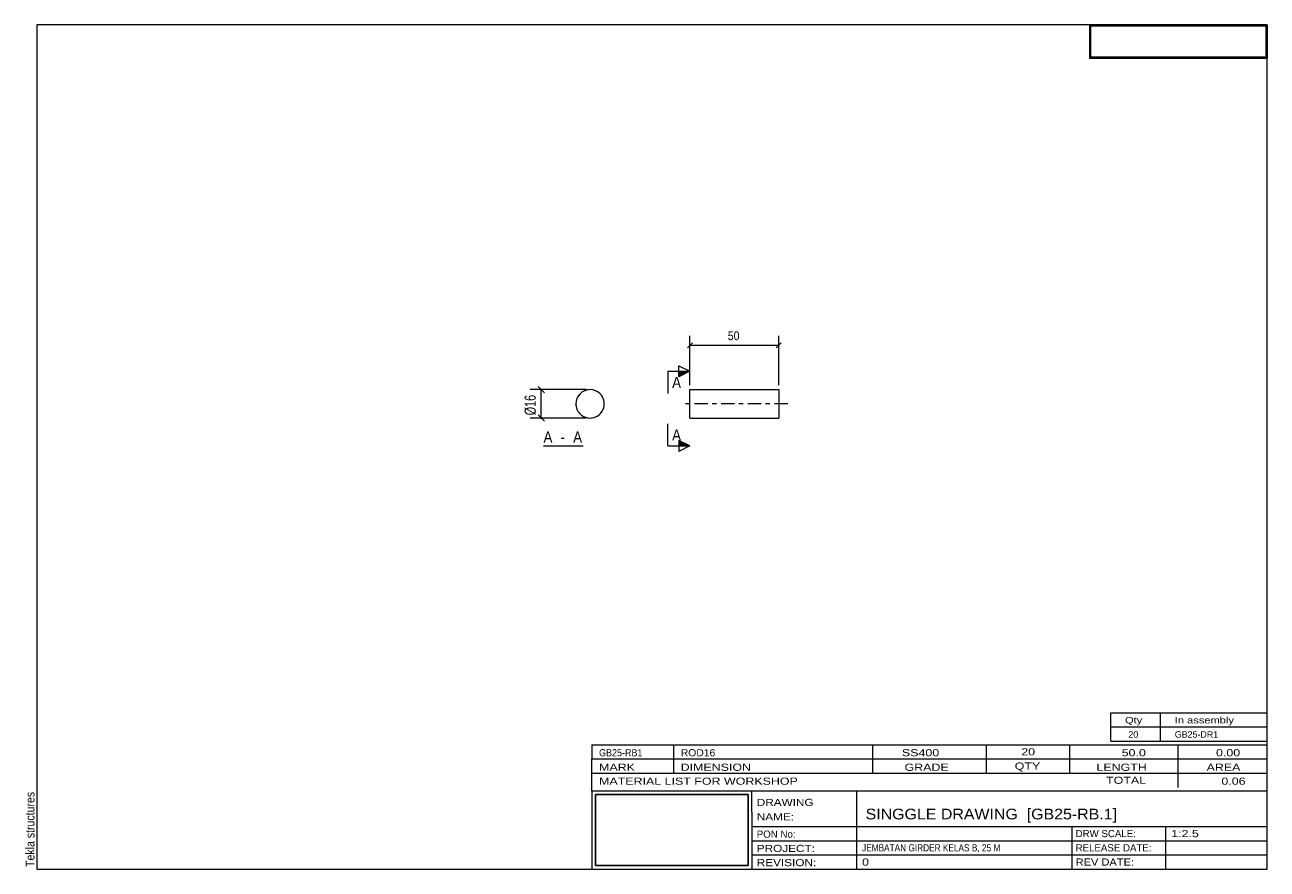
# Model space of a CAD drawing. Header units: millimetres. Extents: x 2 to 282, y 5 to 195.
import ezdxf

# ---------------------------------------------------------------- set-up
doc = ezdxf.new("R2010")
doc.units = ezdxf.units.MM
for name, pattern in [('XKITLINE00', [0]), ('XKITLINE03', [6, 3, -1, 1, -1]), ('XKITLINE04', [3, 0.5, -0.5, 0.5, -0.5, 0.5, -0.5])]:
    doc.linetypes.add(name, pattern=pattern)
for name, color, linetype, lineweight in [('DrawingSheet', 5, 'Continuous', 0), ('OtherObjectType', 1, 'Continuous', 0), ('Part', 2, 'Continuous', 0), ('Section', 6, 'Continuous', 0), ('Z-DIMENSIONS', 1, 'Continuous', 0)]:
    doc.layers.add(name, color=color, linetype=linetype, lineweight=lineweight)
doc.styles.add('ARIAL', font='ARIAL.TTF')
doc.styles.add('ARIAL_NARROW', font='ARIALN.TTF')
picture_1 = doc.add_image_def('image1.jpg', size_in_pixel=(1304, 175))
picture_2 = doc.add_image_def('image2.jpg', size_in_pixel=(188, 71))

# ---------------------------------------------------------------- blocks, each defined once
blk = doc.blocks.new('*A1')
at = {"layer": 'Part', "linetype": 'XKITLINE00', "lineweight": 0}
for p, q in [((152.06, 112.91), (172.06, 112.91)), ((152.06, 106.51), (152.06, 112.91)), ((172.06, 112.91), (172.06, 111.98)), ((172.06, 111.98), (172.06, 106.51)), ((152.06, 106.51), (172.06, 106.51))]:
    blk.add_line(p, q, dxfattribs=at)
at = {"layer": 'Part', "linetype": 'XKITLINE03', "lineweight": 0}
blk.add_line((174.06, 109.71), (150.06, 109.71), dxfattribs=at)
blk = doc.blocks.new('*A2')
at = {"layer": 'Part', "linetype": 'XKITLINE00', "lineweight": 0}
for start, end in [(45, 225), (225, 45)]:
    blk.add_arc((129.57, 109.71), 3.2, start, end, dxfattribs=at)
at = {"layer": 'Part', "linetype": 'XKITLINE04', "lineweight": 0}
for start, end in [(0, 180), (180, 0)]:
    blk.add_arc((129.57, 109.71), 3.2, start, end, dxfattribs=at)
blk = doc.blocks.new('*A3')
at = {"layer": 'DrawingSheet', "linetype": 'XKITLINE00', "lineweight": 0}
for p, q in [((282, 195), (5, 195)), ((5, 195), (5, 5)), ((282, 5), (282, 195)), ((5, 5), (282, 5))]:
    blk.add_line(p, q, dxfattribs=at)
at = {"layer": 'DrawingSheet', "style": 'ARIAL', "width": 0.85}
blk.add_text('Tekla structures', height=2, rotation=90, dxfattribs=at).set_placement((4.5, 5.5))
blk = doc.blocks.new('*A4')
at = {"layer": 'OtherObjectType', "linetype": 'XKITLINE00', "lineweight": 0}
for p, q in [((242, 195), (282, 195)), ((242, 195), (242, 187.5)), ((282, 195), (282, 187.5)), ((242, 187.5), (282, 187.5))]:
    blk.add_line(p, q, dxfattribs=at)
image = blk.add_image(picture_1, insert=(242.25, 187.75), size_in_units=(39.5, 7))
blk = doc.blocks.new('*A5')
at = {"layer": 'OtherObjectType', "linetype": 'XKITLINE00', "lineweight": 0}
for p, q in [((246.8, 37), (246.8, 40.2)), ((246.8, 40.2), (282, 40.2)), ((258, 37), (258, 40.2)), ((282, 37), (282, 40.2)), ((246.8, 37), (282, 37)), ((246.8, 33.8), (246.8, 37)), ((258, 33.8), (258, 37)), ((282, 33.8), (282, 37)), ((246.8, 33.8), (282, 33.8))]:
    blk.add_line(p, q, dxfattribs=at)
at = {"layer": 'OtherObjectType', "style": 'ARIAL_NARROW'}
for s, width, p in [('Qty', 1.513248, (250, 37.8)), ('In assembly', 1.513248, (261.2, 37.8)), ('20', 1.211571, (250.76, 34.6)), ('GB25-DR1', 1.211571, (261.2, 34.6))]:
    blk.add_text(s, height=1.44, dxfattribs=dict(at, width=width)).set_placement(p)
blk = doc.blocks.new('*A6')
at = {"layer": 'OtherObjectType', "linetype": 'XKITLINE00', "lineweight": 0}
for p, q in [((130, 33), (282, 33)), ((130, 33), (130, 29.8)), ((130, 33), (282, 33)), ((148.4, 29.8), (148.4, 33)), ((193.2, 29.8), (193.2, 33)), ((218.8, 29.8), (218.8, 33)), ((237.6, 29.8), (237.6, 33)), ((262, 29.8), (262, 33)), ((282, 29.8), (282, 33)), ((130, 29.8), (282, 29.8)), ((130, 29.8), (282, 29.8)), ((130, 26.6), (130, 29.8)), ((148.4, 26.6), (148.4, 29.8)), ((193.2, 26.6), (193.2, 29.8)), ((218.8, 26.6), (218.8, 29.8)), ((237.6, 26.6), (237.6, 29.8)), ((262, 26.6), (262, 29.8)), ((282, 26.6), (282, 29.8)), ((130, 26.6), (282, 26.6)), ((130, 22.6), (130, 26.6)), ((262, 23.4), (262, 26.6)), ((282, 22.6), (282, 26.6)), ((130, 22.6), (130, 5)), ((130, 22.6), (282, 22.6)), ((166, 17.8), (166, 22.6)), ((189.6, 14.6), (189.6, 22.6)), ((282, 17.8), (282, 22.6)), ((166, 17.8), (166, 5)), ((282, 14.6), (282, 17.8)), ((166, 14.6), (282, 14.6)), ((189.6, 5), (189.6, 14.6)), ((238.13, 11.4), (238.13, 14.6)), ((259.2, 5), (259.2, 14.6)), ((282, 11.4), (282, 14.6)), ((166, 11.4), (282, 11.4)), ((238.13, 5), (238.13, 11.4)), ((282, 8.2), (282, 11.4)), ((166, 8.2), (282, 8.2)), ((282, 5), (282, 8.2)), ((130, 5), (282, 5)), ((160, 5), (282, 5))]:
    blk.add_line(p, q, dxfattribs=at)
at = {"layer": 'OtherObjectType', "style": 'ARIAL_NARROW'}
for s, height, width, p in [('GB25-RB1', 1.6, 1.100501, (131.6, 30.4)), ('ROD16', 1.6, 1.270501, (150, 30.4)), ('SS400', 1.6, 1.525501, (199.78, 30.4)), ('20', 1.6, 1.525501, (226.65, 30.6)), ('50.0', 1.6, 1.525501, (249.25, 30.4)), ('0.00', 1.6, 1.525501, (270.48, 30.4)), ('MARK', 1.6, 1.525501, (131.6, 27.13)), ('DIMENSION', 1.6, 1.525501, (149.97, 27.13)), ('GRADE', 1.6, 1.525501, (200.37, 27.13)), ('QTY', 1.6, 1.525501, (225.17, 27.4)), ('LENGTH', 1.6, 1.525501, (243.57, 27.13)), ('AREA', 1.6, 1.525501, (268.37, 27.13)), ('MATERIAL LIST FOR WORKSHOP', 1.6, 1.525501, (131.6, 24)), ('TOTAL', 1.6, 1.525501, (245.74, 24.2)), ('0.06', 1.6, 1.525501, (271.7, 24)), ('DRAWING', 1.6, 1.445, (167.1, 19.22)), ('NAME:', 1.6, 1.445, (167.1, 15.98)), ('SINGGLE DRAWING  [GB25-RB.1]', 2.4, 1.304651, (191.6, 16.2)), ('PON No:', 1.6, 1.19, (167.1, 12.07)), ('DRW SCALE:', 1.6, 1.19, (238.88, 12.2)), ('1:2.5', 1.6, 1.525501, (260.4, 12.2)), ('PROJECT:', 1.6, 1.445, (167.1, 8.87)), ('JEMBATAN GIRDER KELAS B, 25 M', 1.6, 1.015501, (190.8, 9)), ('RELEASE DATE:', 1.6, 1.19, (238.88, 9)), ('REVISION:', 1.6, 1.445, (167.1, 5.67)), ('0', 1.6, 1.525501, (190.8, 5.8)), ('REV DATE:', 1.6, 1.36, (238.88, 5.8))]:
    blk.add_text(s, height=height, dxfattribs=dict(at, width=width)).set_placement(p)
image = blk.add_image(picture_2, insert=(130.8, 5.8), size_in_units=(34.4, 16))
blk = doc.blocks.new('*A7')
at = {"layer": 'Z-DIMENSIONS', "linetype": 'XKITLINE00', "lineweight": 0}
for p, q in [((152.63, 123.45), (151.49, 122.32)), ((152.06, 113.91), (152.06, 125.04)), ((172.63, 123.45), (171.49, 122.32)), ((172.06, 113.91), (172.06, 125.04)), ((152.06, 122.89), (172.06, 122.89))]:
    blk.add_line(p, q, dxfattribs=at)
at = {"layer": 'Z-DIMENSIONS'}
for p in [(152.06, 122.89), (172.06, 122.89)]:
    blk.add_point(p, dxfattribs=at)
at = {"layer": 'Z-DIMENSIONS', "style": 'ARIAL', "width": 0.85}
blk.add_text('50', height=2, dxfattribs=at).set_placement((160.58, 124.04))
blk = doc.blocks.new('*A8')
at = {"layer": 'Section'}
for points in [[(149.56, 117.04), (152.06, 117.04), (149.56, 115.79)], [(149.56, 101.48), (152.06, 100.23), (149.56, 100.23)]]:
    blk.add_hatch(color=256, dxfattribs=at).paths.add_polyline_path(points, flags=17)
at = {"layer": 'Section', "linetype": 'XKITLINE00', "lineweight": 0}
for p, q in [((149.56, 115.79), (149.56, 118.29)), ((149.56, 118.29), (152.06, 117.04)), ((147.06, 117.04), (147.06, 112.04)), ((147.06, 117.04), (152.06, 117.04)), ((152.06, 117.04), (149.56, 115.79)), ((147.06, 100.23), (147.06, 105.23)), ((152.06, 100.23), (149.56, 101.48)), ((149.56, 101.48), (149.56, 98.98)), ((147.06, 100.23), (152.06, 100.23)), ((152.06, 100.23), (149.56, 98.98))]:
    blk.add_line(p, q, dxfattribs=at)
at = {"layer": 'Section', "style": 'ARIAL', "width": 0.85}
for p in [(148.06, 113.29), (148.06, 101.48)]:
    blk.add_text('A', height=2.5, dxfattribs=at).set_placement(p)
blk = doc.blocks.new('*A9')
at = {"layer": 'Z-DIMENSIONS', "linetype": 'XKITLINE00', "lineweight": 0}
for p, q in [((128.73, 112.91), (116.09, 112.91)), ((117.88, 113.62), (119.3, 112.21)), ((118.59, 106.51), (118.59, 112.91)), ((128.57, 106.51), (116.09, 106.51)), ((117.88, 107.22), (119.3, 105.81))]:
    blk.add_line(p, q, dxfattribs=at)
at = {"layer": 'Z-DIMENSIONS'}
for p in [(118.59, 112.91), (118.59, 106.51)]:
    blk.add_point(p, dxfattribs=at)
at = {"layer": 'Z-DIMENSIONS', "style": 'ARIAL_NARROW', "width": 0.85}
blk.add_text('Ø16', height=2.5, rotation=90.0002, dxfattribs=at).set_placement((117.34, 107.13))
blk = doc.blocks.new('*A10')
at = {"layer": 'OtherObjectType', "linetype": 'XKITLINE00', "lineweight": 0}
blk.add_line((119.1, 100.26), (128.01, 100.26), dxfattribs=at)
at = {"layer": 'OtherObjectType', "style": 'ARIAL', "width": 0.85}
for s, p in [('A', (119.1, 101.01)), ('A', (125.78, 101.01)), (' - ', (122.07, 101.01))]:
    blk.add_text(s, height=2.5, dxfattribs=at).set_placement(p)

msp = doc.modelspace()

# ---------------------------------------------------------------- block references
at = {"lineweight": 0}
for name in ['*A3', '*A4', '*A7', '*A8', '*A9', '*A2', '*A1', '*A10', '*A5', '*A6']:
    msp.add_blockref(name, (0, 0), dxfattribs=at)

doc.saveas('drawing.dxf')
